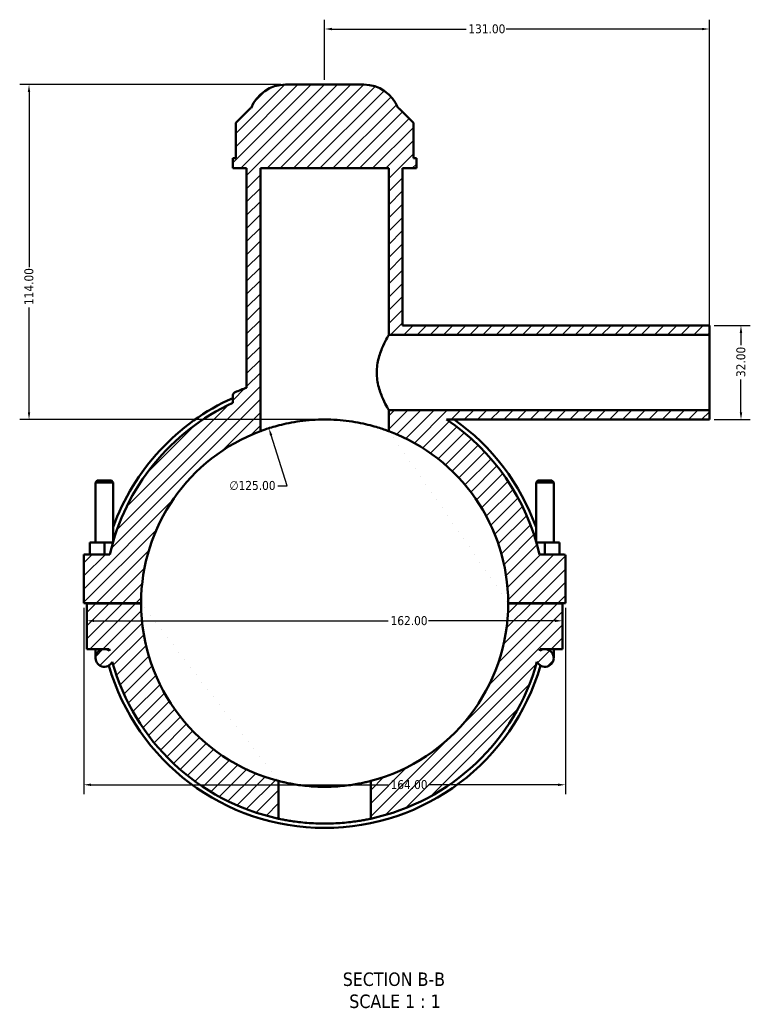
# Model space of a CAD drawing. Header units: millimetres. Extents: x 0 to 898, y -421 to 967.
# Tile 1 of 7: x 286 to 535, y -421 to -86. Entities that reach past the tile are written whole.
import ezdxf

# ---------------------------------------------------------------- set-up
doc = ezdxf.new("R2010")
doc.units = ezdxf.units.MM
for name, color, linetype, lineweight in [('Dimension (ANSI)', 7, 'Continuous', 25), ('Hatch (ANSI)', 7, 'Continuous', 18), ('Symbol (ANSI)', 7, 'Continuous', 25), ('Visible (ANSI)', 7, 'Continuous', 50)]:
    doc.layers.add(name, color=color, linetype=linetype, lineweight=lineweight)
doc.styles.add('Label Text (ANSI)', font='tahoma.ttf')
doc.styles.add('Note Text (ANSI)', font='tahoma.ttf')
doc.dimstyles.new('Default - mm (ANSI)', dxfattribs={"dimtxt": 3.048, "dimasz": 2.5, "dimexe": 3.175, "dimexo": 1.6002, "dimgap": 0.8, "dimtad": 0, "dimtoh": 1, "dimrnd": 1e-08, "dimzin": 4, "dimdsep": 46, "dimtxsty": 'Note Text (ANSI)', "dimcen": 0.09, "dimdle": 10, "dimclrd": 256, "dimclre": 256, "dimclrt": 230, "dimadec": 1, "dimazin": 1, "dimtfac": 1, "dimtofl": 0, "dimtmove": 0, "dimatfit": 3, "dimfxl": 1, "dimtolj": 1, "dimtzin": 4, "dimlwd": -1, "dimlwe": -1, "dimarcsym": 0})

# ---------------------------------------------------------------- blocks, each defined once
blk = doc.blocks.new('*D7')
at = {"layer": 'Defpoints', "color": 0, "transparency": 16777216}
for p in [(371.06, -225.41), (409.01, -344.52)]:
    blk.add_point(p, dxfattribs=at)
at = {"layer": 'Dimension (ANSI)', "transparency": 16777216}
for p, q in [((377.3, -245.01), (371.82, -227.79)), ((374.08, -245.01), (377.3, -245.01))]:
    blk.add_line(p, q, dxfattribs=at)
blk.add_solid([(372.21, -227.67), (371.42, -227.92), (371.06, -225.41)], dxfattribs=at)
at = {"layer": 'Dimension (ANSI)', "color": 230, "true_color": 0xff0080, "transparency": 16777216, "insert": (357.6, -243.36), "char_height": 3.048, "attachment_point": 1, "style": 'Note Text (ANSI)'}
blk.add_mtext('\\A1;∅125.00', dxfattribs=at)
blk = doc.blocks.new('*D9')
at = {"layer": 'Defpoints', "color": 0, "transparency": 16777216}
for p in [(376.69, -108.46), (289.37, -222.46), (390.03, -222.46)]:
    blk.add_point(p, dxfattribs=at)
at = {"layer": 'Dimension (ANSI)', "transparency": 16777216}
for p, q in [((375.09, -108.46), (286.19, -108.46)), ((289.37, -110.96), (289.37, -170.62)), ((289.37, -219.96), (289.37, -184.3)), ((388.43, -222.46), (286.19, -222.46))]:
    blk.add_line(p, q, dxfattribs=at)
for points in [[(288.95, -110.96), (289.78, -110.96), (289.37, -108.46)], [(288.95, -219.96), (289.78, -219.96), (289.37, -222.46)]]:
    blk.add_solid(points, dxfattribs=at)
at = {"layer": 'Dimension (ANSI)', "color": 230, "true_color": 0xff0080, "transparency": 16777216, "insert": (287.78, -183.5), "char_height": 3.048, "attachment_point": 1, "rotation": 90, "style": 'Note Text (ANSI)'}
blk.add_mtext('\\A1;114.00', dxfattribs=at)
blk = doc.blocks.new('*D10')
at = {"layer": 'Defpoints', "color": 0, "transparency": 16777216}
for p in [(521.03, -190.46), (521.03, -222.46), (531.81, -222.46)]:
    blk.add_point(p, dxfattribs=at)
at = {"layer": 'Dimension (ANSI)', "transparency": 16777216}
for p, q in [((522.63, -190.46), (534.99, -190.46)), ((531.81, -192.96), (531.81, -197.13)), ((531.81, -219.96), (531.81, -208.79)), ((522.63, -222.46), (534.99, -222.46))]:
    blk.add_line(p, q, dxfattribs=at)
for points in [[(531.39, -192.96), (532.23, -192.96), (531.81, -190.46)], [(531.39, -219.96), (532.23, -219.96), (531.81, -222.46)]]:
    blk.add_solid(points, dxfattribs=at)
at = {"layer": 'Dimension (ANSI)', "color": 230, "true_color": 0xff0080, "transparency": 16777216, "insert": (530.22, -207.99), "char_height": 3.048, "attachment_point": 1, "rotation": 90, "style": 'Note Text (ANSI)'}
blk.add_mtext('\\A1;32.00', dxfattribs=at)
blk = doc.blocks.new('*D11')
at = {"layer": 'Defpoints', "color": 0, "transparency": 16777216}
for p in [(521.03, -89.55), (390.03, -108.46), (521.03, -193.66)]:
    blk.add_point(p, dxfattribs=at)
at = {"layer": 'Dimension (ANSI)', "transparency": 16777216}
for p, q in [((390.03, -106.86), (390.03, -86.38)), ((521.03, -192.06), (521.03, -86.38)), ((392.53, -89.55), (438.19, -89.55)), ((518.53, -89.55), (451.87, -89.55))]:
    blk.add_line(p, q, dxfattribs=at)
for points in [[(392.53, -89.14), (392.53, -89.97), (390.03, -89.55)], [(518.53, -89.14), (518.53, -89.97), (521.03, -89.55)]]:
    blk.add_solid(points, dxfattribs=at)
at = {"layer": 'Dimension (ANSI)', "color": 230, "true_color": 0xff0080, "transparency": 16777216, "insert": (438.99, -87.96), "char_height": 3.048, "attachment_point": 1, "style": 'Note Text (ANSI)'}
blk.add_mtext('\\A1;131.00', dxfattribs=at)
blk = doc.blocks.new('*D12')
at = {"layer": 'Defpoints', "color": 0, "transparency": 16777216}
for p in [(308.03, -284.91), (472.03, -284.91), (472.03, -346.76)]:
    blk.add_point(p, dxfattribs=at)
at = {"layer": 'Dimension (ANSI)', "transparency": 16777216}
for p, q in [((308.03, -286.51), (308.03, -349.93)), ((472.03, -286.51), (472.03, -349.93)), ((310.53, -346.76), (411.69, -346.76)), ((469.53, -346.76), (425.37, -346.76))]:
    blk.add_line(p, q, dxfattribs=at)
for points in [[(310.53, -346.34), (310.53, -347.18), (308.03, -346.76)], [(469.53, -346.34), (469.53, -347.18), (472.03, -346.76)]]:
    blk.add_solid(points, dxfattribs=at)
at = {"layer": 'Dimension (ANSI)', "color": 230, "true_color": 0xff0080, "transparency": 16777216, "insert": (412.49, -345.17), "char_height": 3.048, "attachment_point": 1, "style": 'Note Text (ANSI)'}
blk.add_mtext('\\A1;164.00', dxfattribs=at)
blk = doc.blocks.new('*D13')
at = {"layer": 'Defpoints', "color": 0, "transparency": 16777216}
for p in [(309.03, -290.95), (471.03, -290.95), (471.03, -290.95)]:
    blk.add_point(p, dxfattribs=at)
at = {"layer": 'Dimension (ANSI)', "transparency": 16777216}
for p, q in [((311.53, -290.95), (411.69, -290.95)), ((468.53, -290.95), (425.37, -290.95))]:
    blk.add_line(p, q, dxfattribs=at)
for points in [[(311.53, -290.54), (311.53, -291.37), (309.03, -290.95)], [(468.53, -290.54), (468.53, -291.37), (471.03, -290.95)]]:
    blk.add_solid(points, dxfattribs=at)
at = {"layer": 'Dimension (ANSI)', "color": 230, "true_color": 0xff0080, "transparency": 16777216, "insert": (412.49, -289.37), "char_height": 3.048, "attachment_point": 1, "style": 'Note Text (ANSI)'}
blk.add_mtext('\\A1;162.00', dxfattribs=at)

msp = doc.modelspace()

# ---------------------------------------------------------------- hatches: boundary and pattern name
at = {"layer": 'Hatch (ANSI)'}
h = msp.add_hatch(dxfattribs=at)
h.set_pattern_fill('ANSI31', color=256, scale=25.4, style=0)
h.set_pattern_definition([(45, (0, 0), (-2.245064, 2.245064), [])])
edge = h.paths.add_edge_path()
edge.add_ellipse((390.031, -284.961), major_axis=(-31.25, 68.179), ratio=1, start_angle=0, end_angle=52.56874)
edge.add_line((316.897, -268.336), (308.031, -268.336))
edge.add_line((308.031, -268.336), (308.031, -284.911))
edge.add_line((308.031, -284.911), (327.531, -284.911))
edge.add_ellipse((390.031, -284.961), major_axis=(-62.5, 0.05), ratio=1, start_angle=290.53315, end_angle=360, ccw=False)
edge.add_line((368.156, -226.415), (368.156, -136.961))
edge.add_line((368.156, -136.961), (411.906, -136.961))
edge.add_line((411.906, -136.961), (411.906, -193.661))
edge.add_line((411.906, -193.661), (521.031, -193.661))
edge.add_line((521.031, -193.661), (521.031, -190.461))
edge.add_line((521.031, -190.461), (416.594, -190.461))
edge.add_line((416.594, -190.461), (416.594, -136.961))
edge.add_line((416.594, -136.961), (421.281, -136.961))
edge.add_line((421.281, -136.961), (421.281, -133.541))
edge.add_line((421.281, -133.541), (420.251, -133.541))
edge.add_line((420.251, -133.541), (420.251, -121.441))
edge.add_line((420.251, -121.441), (415.251, -116.441))
edge.add_line((415.251, -116.441), (415.031, -116.441))
edge.add_ellipse((403.377, -120.961), major_axis=(11.654, 4.52), ratio=1, start_angle=0, end_angle=68.80151)
edge.add_line((403.377, -108.461), (376.685, -108.461))
edge.add_ellipse((376.685, -120.961), major_axis=(0, 12.5), ratio=1, start_angle=0, end_angle=68.80151)
edge.add_line((365.031, -116.441), (364.811, -116.441))
edge.add_line((364.811, -116.441), (359.811, -121.441))
edge.add_line((359.811, -121.441), (359.811, -133.541))
edge.add_line((359.811, -133.541), (358.781, -133.541))
edge.add_line((358.781, -133.541), (358.781, -136.961))
edge.add_line((358.781, -136.961), (363.469, -136.961))
edge.add_line((363.469, -136.961), (363.469, -211.624))
edge.add_ellipse((390.031, -284.961), major_axis=(-26.563, 73.338), ratio=1, start_angle=0, end_angle=3.09916)
edge.add_spline(control_points=[(359.543, -213.167), (359.392, -213.231), (359.256, -213.323), (359.027, -213.555), (358.937, -213.692), (358.813, -213.994), (358.781, -214.155), (358.781, -214.317)], knot_values=[-0.1466121, -0.1466121, -0.1466121, -0.1466121, -0.0976611, -0.0976611, -0.0488306, -0.0488306, 0, 0, 0, 0], degree=3, periodic=0)
edge.add_line((358.781, -214.317), (358.781, -216.782))
edge = h.paths.add_edge_path()
edge.add_line((405.711, -345.463), (405.711, -358.304))
edge.add_ellipse((390.031, -284.961), major_axis=(15.68, -73.343), ratio=1, start_angle=0, end_angle=62.51682)
edge.add_ellipse((465.031, -303.586), major_axis=(-2.698, -1.311), ratio=1, start_angle=0, end_angle=244.08115)
edge.add_line((465.031, -300.586), (471.031, -300.586))
edge.add_line((471.031, -300.586), (471.031, -285.011))
edge.add_line((471.031, -285.011), (452.531, -285.011))
edge.add_ellipse((390.031, -284.961), major_axis=(62.5, -0.05), ratio=1, start_angle=284.57543, end_angle=360, ccw=False)
edge = h.paths.add_edge_path(flags=0)
edge.add_ellipse((465.031, -303.586), major_axis=(0, 3), ratio=1, start_angle=0, end_angle=36.18848)
edge.add_ellipse((390.031, -284.961), major_axis=(73.229, -16.204), ratio=1, start_angle=0, end_angle=0.45245)
edge.add_line((463.386, -300.586), (465.031, -300.586))
edge = h.paths.add_edge_path()
edge.add_ellipse((471.531, -268.836), major_axis=(0.5, 0), ratio=1, start_angle=0, end_angle=90)
edge.add_line((471.531, -268.336), (463.165, -268.336))
edge.add_ellipse((390.031, -284.961), major_axis=(73.134, 16.625), ratio=1, start_angle=0, end_angle=43.63575)
edge.add_line((431.489, -222.461), (521.031, -222.461))
edge.add_line((521.031, -222.461), (521.031, -219.261))
edge.add_line((521.031, -219.261), (411.906, -219.261))
edge.add_line((411.906, -219.261), (411.906, -226.415))
edge.add_ellipse((390.031, -284.961), major_axis=(21.875, 58.547), ratio=1, start_angle=290.53315, end_angle=360, ccw=False)
edge.add_line((452.531, -284.911), (472.031, -284.911))
edge.add_line((472.031, -284.911), (472.031, -268.836))
edge = h.paths.add_edge_path()
edge.add_line((327.531, -285.011), (309.031, -285.011))
edge.add_line((309.031, -285.011), (309.031, -300.586))
edge.add_line((309.031, -300.586), (315.031, -300.586))
edge.add_ellipse((315.031, -303.586), major_axis=(0, 3), ratio=1, start_angle=0, end_angle=244.08115)
edge.add_ellipse((390.031, -284.961), major_axis=(-72.302, -19.936), ratio=1, start_angle=0, end_angle=62.51682)
edge.add_line((374.351, -358.304), (374.351, -345.463))
edge.add_ellipse((390.031, -284.961), major_axis=(-15.68, -60.501), ratio=1, start_angle=284.57543, end_angle=360, ccw=False)
edge = h.paths.add_edge_path(flags=0)
edge.add_line((315.031, -300.586), (316.677, -300.586))
edge.add_ellipse((390.031, -284.961), major_axis=(-73.354, -15.625), ratio=1, start_angle=0, end_angle=0.45245)
edge.add_ellipse((315.031, -303.586), major_axis=(1.771, 2.421), ratio=1, start_angle=0, end_angle=36.18848)

# ---------------------------------------------------------------- linework, layer by layer
at = {"layer": 'Visible (ANSI)'}
for p, q in [((403.377, -108.461), (376.685, -108.461)), ((364.811, -116.441), (359.811, -121.441)), ((365.031, -116.441), (364.811, -116.441)), ((415.251, -116.441), (415.031, -116.441)), ((420.251, -121.441), (415.251, -116.441)), ((359.811, -121.441), (359.811, -133.541)), ((420.251, -133.541), (420.251, -121.441)), ((359.811, -133.541), (358.781, -133.541)), ((358.781, -133.541), (358.781, -136.961)), ((421.281, -133.541), (420.251, -133.541)), ((421.281, -136.961), (421.281, -133.541)), ((358.781, -136.961), (363.469, -136.961)), ((363.469, -136.961), (363.469, -211.624)), ((368.156, -226.415), (368.156, -136.961)), ((368.156, -136.961), (411.906, -136.961)), ((411.906, -136.961), (411.906, -193.661)), ((416.594, -190.461), (416.594, -136.961)), ((416.594, -136.961), (421.281, -136.961)), ((521.031, -190.461), (416.594, -190.461)), ((521.031, -193.661), (521.031, -190.461)), ((411.906, -193.661), (521.031, -193.661)), ((521.031, -219.261), (521.031, -193.661)), ((358.781, -214.317), (358.781, -216.782)), ((521.031, -219.261), (411.906, -219.261)), ((411.906, -219.261), (411.906, -226.415)), ((521.031, -222.461), (521.031, -219.261)), ((431.489, -222.461), (521.031, -222.461)), ((312.631, -243.245), (312.031, -243.845)), ((312.031, -243.845), (318.031, -243.845)), ((312.031, -243.845), (312.031, -264.336)), ((317.431, -243.245), (312.631, -243.245)), ((317.431, -243.245), (318.031, -243.845)), ((318.031, -243.845), (318.031, -263.961)), ((462.631, -243.245), (462.031, -243.845)), ((468.031, -243.845), (462.031, -243.845)), ((462.031, -263.961), (462.031, -243.845)), ((462.631, -243.245), (467.431, -243.245)), ((467.431, -243.245), (468.031, -243.845)), ((468.031, -264.336), (468.031, -243.845)), ((315.031, -264.336), (310.031, -264.336)), ((310.031, -268.336), (310.031, -264.336)), ((315.031, -268.336), (315.031, -264.336)), ((317.923, -264.336), (315.031, -264.336)), ((462.14, -264.336), (465.031, -264.336)), ((465.031, -264.336), (470.031, -264.336)), ((465.031, -268.336), (465.031, -264.336)), ((470.031, -268.336), (470.031, -264.336)), ((316.897, -268.336), (308.031, -268.336)), ((308.031, -268.336), (308.031, -284.911)), ((471.531, -268.336), (463.165, -268.336)), ((472.031, -284.911), (472.031, -268.836)), ((308.031, -284.911), (327.531, -284.911)), ((327.531, -285.011), (309.031, -285.011)), ((309.031, -285.011), (309.031, -300.586)), ((312.031, -284.911), (312.031, -285.011)), ((318.031, -284.911), (318.031, -285.011)), ((452.531, -284.911), (472.031, -284.911)), ((471.031, -285.011), (452.531, -285.011)), ((462.031, -285.011), (462.031, -284.911)), ((468.031, -285.011), (468.031, -284.911)), ((471.031, -300.586), (471.031, -285.011)), ((309.031, -300.586), (315.031, -300.586)), ((312.031, -300.586), (312.031, -303.586)), ((315.031, -300.586), (316.677, -300.586)), ((463.386, -300.586), (465.031, -300.586)), ((465.031, -300.586), (471.031, -300.586)), ((468.031, -303.586), (468.031, -300.586)), ((374.351, -358.304), (374.351, -345.463)), ((405.711, -345.463), (405.711, -358.304))]:
    msp.add_line(p, q, dxfattribs=at)
for centre, radius, start, end in [((376.685, -120.961), 12.5, 90, 158.80151), ((403.377, -120.961), 12.5, 21.19849, 90), ((390.031, -284.961), 78, 109.91007, 113.00923), ((390.031, -284.961), 75, 114.62432, 167.19306), ((390.031, -284.961), 76.5, 114.11044, 160.25008), ((390.031, -284.961), 75, 12.80694, 56.44269), ((390.031, -284.961), 76.5, 19.74992, 54.78495), ((390.031, -284.961), 62.5, 110.48732, 179.95416), ((390.031, -284.961), 62.5, 0.04584, 69.51268), ((471.531, -268.836), 0.5, 0, 90), ((390.031, -284.961), 62.5, 180.04584, 255.47041), ((390.031, -284.961), 62.5, 284.52959, 359.95416), ((315.031, -303.586), 3, 90, 334.08115), ((315.031, -303.586), 3, 53.81152, 90), ((390.031, -284.961), 75, 192.0247, 192.47715), ((465.031, -303.586), 3, 205.91885, 90), ((465.031, -303.586), 3, 90, 126.18848), ((390.031, -284.961), 75, 347.52285, 347.9753), ((390.031, -284.961), 75, 195.41552, 257.93234), ((390.031, -284.961), 75, 282.06766, 344.58448), ((390.031, -284.961), 76.5, 196.10553, 343.89447)]:
    msp.add_arc(centre, radius, start, end, dxfattribs=at)
for points, knots in [([(411.906, -193.661), (411.906, -193.661), (411.858, -193.742), (411.665, -194.077), (411.52, -194.33), (410.972, -195.32), (410.451, -196.299), (409.438, -198.528), (408.871, -199.939), (408.239, -202.289), (408.065, -203.112), (407.83, -204.783), (407.77, -205.632), (407.77, -206.461)], [5.9579614, 5.9579614, 5.9579614, 5.9579614, 6.2054992, 6.2054992, 6.453037, 6.453037, 6.9481126, 6.9481126, 7.4460305, 7.4460305, 7.6949895, 7.6949895, 7.9439485, 7.9439485, 7.9439485, 7.9439485]), ([(407.77, -206.461), (407.77, -207.291), (407.83, -208.14), (408.065, -209.811), (408.239, -210.634), (408.871, -212.984), (409.438, -214.395), (410.451, -216.623), (410.972, -217.603), (411.52, -218.593), (411.665, -218.846), (411.858, -219.18), (411.906, -219.261), (411.906, -219.261)], [0, 0, 0, 0, 0.248959, 0.248959, 0.497918, 0.497918, 0.995836, 0.995836, 1.4909115, 1.4909115, 1.7384493, 1.7384493, 1.9859871, 1.9859871, 1.9859871, 1.9859871]), ([(359.543, -213.167), (359.392, -213.231), (359.256, -213.323), (359.027, -213.555), (358.937, -213.692), (358.813, -213.994), (358.781, -214.155), (358.781, -214.317)], [-0.14661211, -0.14661211, -0.14661211, -0.14661211, -0.09766112, -0.09766112, -0.04883056, -0.04883056, 0, 0, 0, 0]), ([(411.906, -226.415), (411.906, -226.415), (411.772, -226.364), (411.213, -226.159), (410.787, -226.006), (409.668, -225.623), (408.973, -225.395), (407.371, -224.909), (406.464, -224.652), (404.535, -224.159), (403.445, -223.906), (401.068, -223.432), (399.781, -223.212), (397.089, -222.846), (395.682, -222.701), (392.846, -222.509), (391.417, -222.461), (388.645, -222.461), (387.216, -222.509), (384.38, -222.701), (382.973, -222.846), (380.282, -223.212), (378.995, -223.432), (376.617, -223.906), (375.528, -224.159), (373.598, -224.652), (372.692, -224.909), (371.09, -225.395), (370.395, -225.623), (369.275, -226.006), (368.85, -226.159), (368.29, -226.364), (368.156, -226.415), (368.156, -226.415)], [6.6534227, 6.6534227, 6.6534227, 6.6534227, 7.0693803, 7.0693803, 7.4853378, 7.4853378, 7.9012954, 7.9012954, 8.3172529, 8.3172529, 8.7329732, 8.7329732, 9.1486935, 9.1486935, 9.5644138, 9.5644138, 9.9801341, 9.9801341, 10.3958544, 10.3958544, 10.8115747, 10.8115747, 11.227295, 11.227295, 11.6430153, 11.6430153, 12.0589729, 12.0589729, 12.4749304, 12.4749304, 12.890888, 12.890888, 13.3068455, 13.3068455, 13.3068455, 13.3068455]), ([(374.351, -345.463), (374.351, -345.463), (374.446, -345.487), (374.845, -345.589), (375.149, -345.665), (375.95, -345.856), (376.449, -345.97), (377.598, -346.215), (378.25, -346.345), (379.637, -346.595), (380.421, -346.724), (382.13, -346.966), (383.054, -347.078), (384.984, -347.265), (385.992, -347.339), (388.021, -347.437), (389.042, -347.461), (391.02, -347.461), (392.041, -347.437), (394.07, -347.339), (395.078, -347.265), (397.009, -347.078), (397.933, -346.966), (399.641, -346.724), (400.425, -346.595), (401.812, -346.345), (402.464, -346.215), (403.614, -345.97), (404.112, -345.856), (404.913, -345.665), (405.217, -345.589), (405.616, -345.487), (405.711, -345.463), (405.711, -345.463)], [4.7470811, 4.7470811, 4.7470811, 4.7470811, 5.0437948, 5.0437948, 5.3405084, 5.3405084, 5.637222, 5.637222, 5.9339356, 5.9339356, 6.2306071, 6.2306071, 6.5272787, 6.5272787, 6.8239502, 6.8239502, 7.1206217, 7.1206217, 7.4172932, 7.4172932, 7.7139648, 7.7139648, 8.0106363, 8.0106363, 8.3073078, 8.3073078, 8.6040214, 8.6040214, 8.9007351, 8.9007351, 9.1974487, 9.1974487, 9.4941623, 9.4941623, 9.4941623, 9.4941623]), ([(405.711, -358.304), (405.711, -358.304), (405.616, -358.324), (405.218, -358.408), (404.915, -358.471), (404.114, -358.629), (403.616, -358.723), (402.465, -358.926), (401.813, -359.034), (400.424, -359.241), (399.64, -359.348), (397.93, -359.549), (397.005, -359.643), (395.074, -359.798), (394.067, -359.86), (392.039, -359.941), (391.019, -359.961), (389.044, -359.961), (388.023, -359.941), (385.996, -359.86), (384.988, -359.798), (383.057, -359.643), (382.132, -359.549), (380.423, -359.348), (379.638, -359.241), (378.249, -359.034), (377.597, -358.926), (376.447, -358.723), (375.949, -358.629), (375.148, -358.471), (374.844, -358.408), (374.446, -358.324), (374.351, -358.304), (374.351, -358.304)], [0, 0, 0, 0, 0.2962747, 0.2962747, 0.5925494, 0.5925494, 0.8888241, 0.8888241, 1.1850987, 1.1850987, 1.4813535, 1.4813535, 1.7776083, 1.7776083, 2.0738631, 2.0738631, 2.3701179, 2.3701179, 2.6663727, 2.6663727, 2.9626275, 2.9626275, 3.2588823, 3.2588823, 3.5551371, 3.5551371, 3.8514117, 3.8514117, 4.1476864, 4.1476864, 4.4439611, 4.4439611, 4.7402358, 4.7402358, 4.7402358, 4.7402358])]:
    msp.add_open_spline(points, degree=3, knots=knots, dxfattribs=at)

# ---------------------------------------------------------------- texts
at = {"layer": 'Symbol (ANSI)', "char_height": 4.572, "attachment_point": 7, "style": 'Label Text (ANSI)'}
for s, insert in [('SECTION B-B', (396.203, -415.306)), ('SCALE 1 : 1', (398.426, -422.819))]:
    msp.add_mtext(s, dxfattribs=dict(at, insert=insert))

# ---------------------------------------------------------------- dimensions: what is measured, and where the dimension line sits
at = {"layer": 'Dimension (ANSI)'}
for base, p1, p2, angle, override, picture, middle in [((521.031, -89.552), (390.031, -108.461), (521.031, -193.661), 180, {"dimtoh": 0, "dimdec": 2, "dimtp": 0, "dimtm": 0, "dimtdec": 2, "dimatfit": 1}, '*D11', (445.031, -89.552)), ((289.366, -222.462), (376.685, -108.461), (390.031, -222.462), 90, {"dimtoh": 0, "dimdec": 2, "dimtp": 0, "dimtm": 0, "dimtdec": 2, "dimatfit": 1}, '*D9', (289.366, -177.462)), ((531.811, -222.461), (521.031, -190.461), (521.031, -222.461), 90, {"dimtoh": 0, "dimdec": 2, "dimtp": 0, "dimtm": 0, "dimtdec": 2, "dimatfit": 1}, '*D10', (531.811, -202.961)), ((472.031, -346.759), (308.031, -284.911), (472.031, -284.911), 180, {"dimtoh": 0, "dimdec": 2, "dimtp": 0, "dimtm": 0, "dimtdec": 2, "dimatfit": 1}, '*D12', (418.531, -346.759)), ((471.031, -290.953), (309.031, -290.953), (471.031, -290.953), 180, {"dimtoh": 0, "dimdec": 2, "dimse1": 1, "dimse2": 1, "dimtp": 0, "dimtm": 0, "dimtdec": 2, "dimatfit": 1}, '*D13', (418.531, -290.953))]:
    dim = msp.add_linear_dim(base=base, p1=p1, p2=p2, angle=angle, dimstyle='Default - mm (ANSI)', override=override, dxfattribs=at)
    dim.commit()
    dim.dimension.update_dxf_attribs({"geometry": picture, "text_midpoint": middle, "dimtype": 160})
dim = msp.add_diameter_dim_2p(p1=(409.006, -344.515), p2=(371.057, -225.411), dimstyle='Default - mm (ANSI)', override={"dimtih": 1, "dimdec": 2, "dimlfac": 0.999972, "dimtp": 0, "dimtm": 0, "dimtdec": 2}, dxfattribs=at)
dim.commit()
dim.dimension.update_dxf_attribs({"geometry": '*D7', "text_midpoint": (365.439, -245.006), "dimtype": 163})

doc.saveas('drawing.dxf')
